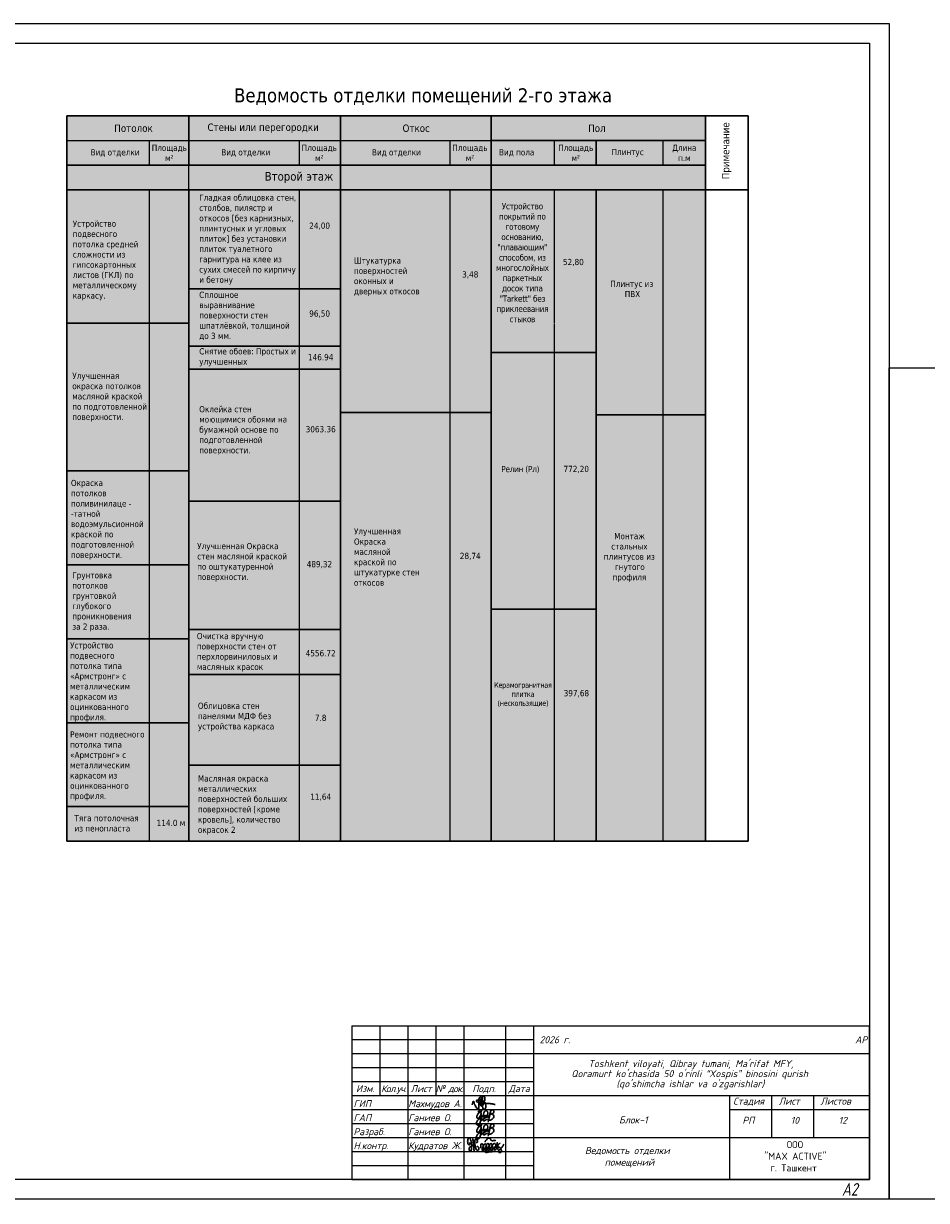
# Model space of a CAD drawing. Header units: millimetres. Extents: x 1112040 to 6903494, y -332921 to -150905.
# Tile 140 of 153: x 2036117 to 2068377, y -241982 to -199938. Entities that reach past the tile are written whole.
import ezdxf
from ezdxf.enums import TextEntityAlignment as Align

# ---------------------------------------------------------------- set-up
doc = ezdxf.new("R2010")
doc.units = ezdxf.units.MM
doc.styles.get("Standard").update_dxf_attribs({"font": 'isocpeui.ttf'})
doc.styles.add('style1', font='isocpeui.ttf', dxfattribs={"height": 80})
doc.styles.add('Tahoma', font='tahoma.ttf')
doc.styles.add('ГОСТ 250', font='isocpeui.ttf', dxfattribs={"height": 250})
doc.styles.add('ГОСТ 300', font='isocpeui.ttf', dxfattribs={"height": 250})

# ---------------------------------------------------------------- blocks, each defined once
blk = doc.blocks.new('A$C4c4061ee')
at = {"color": 184, "lineweight": 30}
blk.add_spline([(-39.7, -7.1), (-36.8, 4), (-34, 7.9), (-31.2, -0.1), (-24.1, -16.2), (-16.7, -23.5), (-13.9, -23.5), (-12.5, -17.9), (-12.5, 12.7), (-8.3, 24.8), (-4.4, 27), (-3.4, 21.4), (-5.7, 12.9), (-4.4, 8), (-4.4, -10), (-2, -12.6), (3.3, -10), (9.6, 6.1), (12.6, 19.5), (7.6, 28.9), (4.7, 26.6), (2.4, 16.6), (1.1, -1.2), (2.9, -14.2), (6.8, -24.8), (10.9, -24.8), (15, -21.3), (16.5, -17.2), (16.5, -9.9), (12, 2), (5.9, 7.4), (-2.7, 10.3), (-10, 12.1), (-17, 12.1), (-21.5, 11.2), (-22.5, 7.7), (-20, 5.4), (-14, 3.7), (-0.7, 1.8), (11, 0.5), (22.2, -1.2), (37.6, -2.6), (43.5, -3.6), (49.3, -4.5), (54.9, -6.4)], degree=3, dxfattribs=at)
blk = doc.blocks.new('x2')
at = {"color": 184, "lineweight": 30}
for points in [[(78585, 16823), (78585, 16800), (78578, 16780), (78566, 16779), (78552, 16793), (78544, 16821), (78544, 16860), (78552, 16896), (78564, 16910), (78580, 16912), (78601, 16877), (78616, 16818), (78621, 16768), (78619, 16720), (78611, 16676), (78602, 16660), (78593, 16657), (78581, 16669), (78573, 16701), (78576, 16724), (78584, 16740), (78594, 16748), (78603, 16750)], [(78621, 16751), (78648, 16780), (78651, 16827), (78645, 16873), (78641, 16894), (78640, 16890), (78642, 16883), (78649, 16847), (78651, 16827), (78656, 16789), (78660, 16746), (78664, 16706), (78667, 16672), (78670, 16661), (78668, 16666), (78667, 16673), (78662, 16732), (78659, 16755), (78657, 16779), (78656, 16786), (78664, 16778), (78674, 16781), (78681, 16806), (78681, 16850), (78685, 16876), (78696, 16889), (78711, 16888), (78728, 16865), (78731, 16843), (78727, 16825), (78716, 16823), (78709, 16824)], [(78681, 16802), (78685, 16767), (78695, 16721), (78707, 16692), (78720, 16679), (78739, 16676), (78754, 16683), (78761, 16706), (78756, 16725), (78748, 16738), (78736, 16746), (78724, 16744), (78721, 16737)], [(78797, 16717), (78799, 16789), (78806, 16801), (78818, 16800), (78841, 16772), (78848, 16732), (78854, 16681), (78849, 16663), (78835, 16661), (78825, 16677), (78828, 16710), (78841, 16744), (78856, 16774), (78870, 16795), (78889, 16793), (78903, 16760), (78909, 16701), (78909, 16673), (78892, 16667), (78877, 16683), (78882, 16713), (78895, 16740), (78901, 16769), (78910, 16791), (78930, 16803), (78950, 16791), (78958, 16755), (78963, 16717), (78965, 16682), (78952, 16673), (78932, 16676), (78931, 16706), (78946, 16742), (78966, 16782), (78978, 16800), (79002, 16799), (79017, 16771), (79021, 16716), (79017, 16685), (79006, 16671), (78991, 16674), (78983, 16708), (78998, 16742), (79019, 16775), (79039, 16800), (79068, 16805), (79086, 16776), (79091, 16716), (79082, 16687), (79061, 16684), (79050, 16697), (79066, 16740), (79088, 16767), (79107, 16798), (79110, 16823), (79111, 16819), (79125, 16691), (79125, 16695), (79121, 16755), (79122, 16767), (79132, 16785), (79154, 16805), (79162, 16810), (79158, 16808)], [(78886, 16827), (78881, 16847), (78905, 16877), (78937, 16904), (78959, 16908), (78977, 16898), (78986, 16880), (78997, 16864), (79013, 16858), (79041, 16860), (79061, 16865), (79080, 16864), (79086, 16862)], [(79121, 16760), (79131, 16746), (79145, 16737), (79160, 16728), (79174, 16710), (79187, 16686), (79192, 16665), (79190, 16644), (79182, 16633), (79161, 16630), (79145, 16632), (79135, 16643), (79134, 16657), (79144, 16670), (79157, 16684), (79172, 16700), (79187, 16716), (79206, 16740), (79225, 16769), (79240, 16791)], [(78879, 16636), (78919, 16635), (78966, 16642), (79009, 16647), (79042, 16654), (79068, 16654)]]:
    blk.add_spline(points, degree=3, dxfattribs=at)
blk = doc.blocks.new('Odil Ganiyev')
at = {"color": 184, "lineweight": 30}
for points in [[(278009, -189095), (278081, -189029), (278139, -189055), (278204, -188993)], [(278218, -189288), (278220, -189298), (278251, -189229), (278258, -189294), (278315, -189206), (278295, -189231), (278320, -189288), (278380, -189198), (278355, -189239), (278384, -189286), (278449, -189192), (278428, -189223), (278438, -189281), (278515, -189197), (278494, -189208), (278505, -189282), (278604, -188932), (278563, -189514)], [(278174, -189155), (278173, -189633), (278135, -189699), (278036, -189702), (278008, -189605), (278074, -189469), (278128, -189405), (278218, -189288)], [(278213, -189509), (278316, -189388), (278340, -189483), (278421, -189425), (278521, -189382)]]:
    blk.add_spline(points, degree=3, dxfattribs=at)
for points, knots in [([(278167, -189222), (278181, -189151), (278171, -189084), (278111, -189103), (278093, -189111)], [526.826092, 526.826092, 526.826092, 526.826092, 665.559085, 706.396126, 706.396126, 706.396126, 706.396126]), ([(278396, -189316), (278466, -189243), (278495, -189145), (278487, -189009), (278378, -188944), (278332, -188998), (278319, -189020), (278305, -189050), (278280, -189134), (278300, -189288), (278388, -189386)], [0, 0, 0, 0, 210.331661, 341.544209, 437.993539, 521.209993, 521.209993, 521.209993, 602.643394, 823.015149, 823.015149, 823.015149, 823.015149]), ([(278617, -189118), (278680, -189058), (278780, -189127), (278817, -189262), (278675, -189400), (278595, -189412), (278531, -189410)], [498.211239, 498.211239, 498.211239, 498.211239, 560.962433, 628.560844, 789.184895, 992.203079, 992.203079, 992.203079, 992.203079]), ([(278604, -188939), (278630, -188908), (278658, -188890), (278746, -188897), (278776, -188980), (278743, -189054), (278691, -189101), (278617, -189118)], [0, 0, 0, 0, 59.301687, 137.83445, 232.671471, 306.955654, 371.443461, 371.443461, 371.443461, 371.443461]), ([(278093, -189111), (278063, -189124), (277979, -189180), (277976, -189469), (278121, -189357), (278159, -189260), (278167, -189222)], [0, 0, 0, 0, 84.01965, 319.3343, 434.006974, 519.963926, 519.963926, 519.963926, 519.963926])]:
    blk.add_open_spline(points, degree=3, knots=knots, dxfattribs=at)
blk = doc.blocks.new('yhtnt')
for p, q in [((1798926, 99518), (1817426, 99518)), ((1798926, 99518), (1798926, 94018)), ((1799926, 99518), (1799926, 97018)), ((1800926, 99518), (1800926, 94018)), ((1801926, 99518), (1801926, 97018)), ((1802926, 99518), (1802926, 94018)), ((1804426, 99518), (1804426, 94018)), ((1805426, 99518), (1805426, 94018)), ((1798926, 99018), (1805426, 99018)), ((1798926, 98518), (1817426, 98518)), ((1798926, 98018), (1805426, 98018)), ((1798926, 97518), (1805426, 97518)), ((1798926, 97018), (1817426, 97018)), ((1812426, 97018), (1812426, 94018)), ((1813926, 97018), (1813926, 95518)), ((1815426, 97018), (1815426, 95518)), ((1798926, 96518), (1805426, 96518)), ((1812426, 96518), (1817426, 96518)), ((1798926, 96018), (1805426, 96018)), ((1798926, 95518), (1817426, 95518)), ((1798926, 95018), (1805426, 95018)), ((1798926, 94518), (1805426, 94518))]:
    blk.add_line(p, q)
blk.add_lwpolyline([(1798926, 94018), (1817426, 94018), (1817426, 99518)])
for name, p, xscale, yscale, zscale in [('A$C4c4061ee', (1803575, 96752), 8.662286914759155, 8.662286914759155, 8.662286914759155), ('x2', (1656826, 64020), 1.86192246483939, 1.86192246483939, 1.86192246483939)]:
    blk.add_blockref(name, p, dxfattribs=dict(xscale=xscale, yscale=yscale, zscale=zscale))
at = {"xscale": 0.7425847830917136, "yscale": 0.7425847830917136, "zscale": 0.7425847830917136, "rotation": 351.5695638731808}
for p in [(1619809, 265602), (1619809, 265102)]:
    blk.add_blockref('Odil Ganiyev', p, dxfattribs=at)
at = {"linetype": 'Continuous', "lineweight": 25, "style": 'ГОСТ 250'}
for s, p in [('Изм.', (1799408, 97268)), ('Лист', (1801408, 97268)), ('Подп.', (1803658, 97268)), ('Дата', (1804908, 97268))]:
    blk.add_text(s, height=250, dxfattribs=at).set_placement(p, align=Align.MIDDLE_CENTER)
for s, p in [('ГИП', (1798989, 96606)), ('Махмудов А.', (1800945, 96606)), ('ГАП', (1798989, 96106)), ('Ганиев О.', (1800945, 96106)), ('Разраб.', (1798989, 95606)), ('Ганиев О.', (1800945, 95606)), ('Н.контр.', (1798989, 95106)), ('Кудратов Ж.', (1800945, 95106))]:
    blk.add_text(s, height=250, dxfattribs=at).set_placement(p)
at = {"ltscale": 100, "char_height": 250}
for s, insert, width, attachment_point, style in [('2026 г.                                                                АР ', (1805638, 99140), 11749.81, 1, 'style1'), ('{\\T0.9;Кол.уч.}', (1800431, 97393), 1092.75, 2, 'ГОСТ 250'), ('{\\T0.9;№ док.}', (1802422, 97393), 1092.75, 2, 'ГОСТ 250'), ('Стадия', (1812553, 96947), 1129.18, 1, 'style1'), ('Лист', (1814183, 96947), 750.19, 1, 'style1'), ('Листов', (1815676, 96947), 1093.54, 1, 'style1'), ('Блок-1 ', (1808475, 96275), 3629.97, 1, 'style1'), ('РП', (1812884, 96262), 806.3, 1, 'style1'), ('12', (1816322, 96262), 401.6, 1, 'style1'), ('\\pi2772.81725;{\\fISOCPEUR|b0|i0|c204|p34;ООО \\P\\pi1972.81725;"MAX ACTIVE" \\P\\pi2185.31725;г. Ташкент}', (1811694, 95395), 6095.63, 1, 'ГОСТ 300')]:
    blk.add_mtext(s, dxfattribs=dict(at, insert=insert, width=width, attachment_point=attachment_point, style=style))
at = {"ltscale": 100, "insert": (1805413, 98288), "char_height": 250, "width": 11326.72, "attachment_point": 1, "line_spacing_factor": 0.862598, "style": 'ГОСТ 300'}
blk.add_mtext("\\pi1966.0095;Toshkent viloyati, Qibray tumani, Ma'rifat MFY, \\P\\pi1357.77087;Qoramurt ko'chasida 50 o'rinli “Xospis” binosini qurish \\P\\pi2970.74435;(qo'shimcha ishlar va o'zgarishlar) ", dxfattribs=at)

msp = doc.modelspace()

# ---------------------------------------------------------------- hatches: boundary and pattern name
at = {"ltscale": 100, "true_color": 0xe2ff8a, "transparency": 33554559}
h = msp.add_hatch(color=61, dxfattribs=at)
h.dxf.hatch_style = 1
h.paths.add_polyline_path([(2037666.7, -203239.6), (2042026.7, -203239.6), (2042026.7, -229146.7), (2037666.7, -229146.7)])
at = {"ltscale": 100, "true_color": 0xf5eabd, "transparency": 33554559}
h = msp.add_hatch(color=254, dxfattribs=at)
h.dxf.hatch_style = 1
h.paths.add_polyline_path([(2042026.7, -203239.6), (2047439.5, -203239.6), (2047439.5, -229146.7), (2042026.7, -229146.7)])
at = {"ltscale": 100, "true_color": 0xf3d2f4, "transparency": 33554559}
h = msp.add_hatch(color=254, dxfattribs=at)
h.dxf.hatch_style = 1
h.paths.add_polyline_path([(2047439.5, -203239.6), (2052820.8, -203239.6), (2052820.8, -229146.7), (2047439.5, -229146.7)])
at = {"ltscale": 100, "true_color": 0xcad9f1, "transparency": 33554559}
h = msp.add_hatch(color=254, dxfattribs=at)
h.dxf.hatch_style = 1
h.paths.add_polyline_path([(2052820.8, -203239.6), (2060486.1, -203239.6), (2060486.1, -229146.7), (2052820.8, -229146.7)])

# ---------------------------------------------------------------- linework, layer by layer
at = {"lineweight": 30}
for p, q in [((2037666.7, -203239.6), (2062007.3, -203239.6)), ((2042026.7, -204999.6), (2042026.7, -203239.6)), ((2047439.5, -204999.6), (2047439.5, -203239.6)), ((2052820.8, -204999.6), (2052820.8, -203239.6)), ((2037666.7, -204999.6), (2060486.1, -204999.6)), ((2037666.7, -205879.6), (2062007.3, -205879.6)), ((2042026.7, -229146.7), (2042026.7, -205879.6)), ((2047439.5, -229146.7), (2047439.5, -205879.6)), ((2052820.8, -229146.7), (2052820.8, -205879.6)), ((2042026.7, -209416), (2047439.5, -209416)), ((2037666.7, -210638.7), (2042026.7, -210638.7)), ((2042026.7, -211459.8), (2047439.5, -211459.8)), ((2052820.8, -211686.2), (2056578.1, -211686.2)), ((2042026.7, -212280.5), (2047439.5, -212280.5)), ((2047439.5, -213828.3), (2052820.8, -213828.3)), ((2056578.1, -213918.8), (2060486.1, -213918.8)), ((2037666.7, -215916.6), (2042026.7, -215916.6)), ((2042026.7, -217005.5), (2047439.5, -217005.5)), ((2037666.7, -219280.7), (2042026.7, -219280.7)), ((2052820.8, -220859.9), (2056578.1, -220859.9)), ((2037666.7, -221916.1), (2042026.7, -221916.1)), ((2042026.7, -221581.8), (2047439.5, -221581.8)), ((2042026.7, -223195.1), (2047439.5, -223195.1)), ((2037666.7, -224914.6), (2042026.7, -224914.6)), ((2042026.7, -226425.6), (2047439.5, -226425.6)), ((2037666.7, -227913.1), (2042026.7, -227913.1)), ((2037666.7, -229146.7), (2062007.3, -229146.7))]:
    msp.add_line(p, q, dxfattribs=at)
for p, q in [((2037666.7, -204119.6), (2060486.1, -204119.6)), ((2040619.9, -204999.6), (2040619.9, -204119.6)), ((2045976.1, -204999.6), (2045976.1, -204119.6)), ((2051357.4, -204999.6), (2051357.4, -204119.6)), ((2055085.1, -204999.6), (2055085.1, -204119.6)), ((2058964.8, -204999.6), (2058964.8, -204119.6)), ((2040619.9, -229146.7), (2040619.9, -205879.6)), ((2045976.1, -229146.7), (2045976.1, -205879.6)), ((2051357.4, -229146.7), (2051357.4, -205879.6)), ((2055085.1, -210638.7), (2055085.1, -205879.6)), ((2058964.8, -229146.7), (2058964.8, -205879.6)), ((2055085.1, -229146.7), (2055085.1, -210666.8))]:
    msp.add_line(p, q)
for points in [[(2007642.1, -241937.9), (2007642.1, -199937.9), (2067042.1, -199937.9), (2067042.1, -241937.9), (2007642.1, -241937.9)], [(2067042.1, -241937.9), (2067042.1, -212237.9), (2109042.1, -212237.9), (2109042.1, -241937.9), (2067042.1, -241937.9)]]:
    msp.add_lwpolyline(points)
msp.add_lwpolyline([(2009642.1, -241237.9), (2009642.1, -200637.9), (2066342.1, -200637.9), (2066342.1, -241237.9)], close=True)
for points in [[(2037666.7, -203239.6), (2037666.7, -229146.7)], [(2060486.1, -205879.6), (2060486.1, -203239.6)], [(2062007.3, -229146.7), (2062007.3, -203239.6)], [(2052820.8, -204119.6), (2060486.1, -204119.6)], [(2056578.1, -204999.6), (2056578.1, -204119.6)], [(2056578.1, -229146.7), (2056578.1, -205879.6)], [(2060486.1, -229146.7), (2060486.1, -205879.6)]]:
    msp.add_lwpolyline(points, dxfattribs=at)
at = {"color": 254, "ltscale": 100, "true_color": 0xf5eabd, "transparency": 33554559}
msp.add_lwpolyline([(2042026.7, -203239.6), (2047439.5, -203239.6), (2047439.5, -229146.7), (2042026.7, -229146.7)], close=True, dxfattribs=at)
at = {"color": 254, "ltscale": 100, "true_color": 0xf3d2f4, "transparency": 33554559}
msp.add_lwpolyline([(2047439.5, -203239.6), (2052820.8, -203239.6), (2052820.8, -229146.7), (2047439.5, -229146.7)], close=True, dxfattribs=at)
at = {"color": 254, "ltscale": 100, "true_color": 0xcad9f1, "transparency": 33554559}
msp.add_lwpolyline([(2052820.8, -203239.6), (2060486.1, -203239.6), (2060486.1, -229146.7), (2052820.8, -229146.7)], close=True, dxfattribs=at)

# ---------------------------------------------------------------- block references
for p in [(-460477.3, -335255.6), (-61777.3, -335255.6), (1782.6, -335255.6), (62589.2, -335255.6), (105926.2, -335255.6), (187900.1, -335255.6), (248916.4, -335255.6), (-341377.3, -335455.6), (-222477.3, -335455.6), (-103577.3, -335455.6)]:
    msp.add_blockref('yhtnt', p)

# ---------------------------------------------------------------- texts
at = {"style": 'Tahoma'}
msp.add_text('Ведомость отделки помещений 2-го этажа', height=500, dxfattribs=at).set_placement((2043639.2, -202751.6))
at = {"linetype": 'Continuous', "ltscale": 100, "style": 'Tahoma'}
for s, p in [('24,00', (2046696.2, -207158)), ('3,48', (2052077.5, -208899.1)), ('96,50', (2046696.2, -210297.7)), ('146.94', (2046733.5, -211856.9)), ('3063.36', (2046733.5, -214429)), ('28,74', (2052077.5, -218955.3)), ('489,32', (2046689.1, -219250.1)), ('4556.72', (2046733.5, -222431.6)), ('7.8', (2046733.5, -224739.7)), ('11,64', (2046733.5, -227559.5))]:
    msp.add_text(s, height=220, dxfattribs=at).set_placement(p, align=Align.MIDDLE_CENTER)
at = {"style": 'style1', "width": 0.8}
msp.add_text('А2', height=449.21, dxfattribs=at).set_placement((2065356.6, -241809.5))
at = {"insert": (2061239.1, -204482.8), "char_height": 264, "width": 5280, "attachment_point": 5, "rotation": 90, "style": 'Tahoma'}
msp.add_mtext('Примечание', dxfattribs=at)
for s, insert, char_height, width, attachment_point, style in [('{\\W1;Потолок}', (2040046.7, -203679.6), 264, 3960, 5, 'Tahoma'), ('{\\W1;Стены или перегородки}', (2044676, -203679.6), 264, 5397.013, 5, 'Tahoma'), ('Откос', (2050145.9, -203679.6), 264, 5397.013, 5, 'Tahoma'), ('Пол', (2056603.1, -203679.6), 264, 5280, 5, 'Tahoma'), ('Площадь\\Pм²', (2046683.6, -204559.6), 220, 1320, 5, 'Tahoma'), ('Площадь\\Pм²', (2052064.9, -204559.6), 220, 1320, 5, 'Tahoma'), ('Площадь\\Pм²', (2055846.8, -204559.6), 220, 1581.373, 5, 'Tahoma'), ('Длина\\Pп.м', (2059726.5, -204559.6), 220, 1581.373, 5, 'Tahoma'), ('{\\W1;Вид отделки}', (2039386.7, -204559.6), 220, 2640, 5, 'Tahoma'), ('Вид отделки ', (2044057, -204559.6), 220, 2640, 5, 'Tahoma'), ('Вид отделки ', (2049438.3, -204559.6), 220, 2640, 5, 'Tahoma'), ('Вид пола', (2053736.9, -204559.6), 220, 2640, 5, 'Tahoma'), ('Плинтус', (2057700.7, -204559.6), 220, 2640, 5, 'Tahoma'), ('{\\C7;Гладкая облицовка стен, столбов, пилястр и откосов [без карнизных, плинтусных и угловых плиток] без установки плиток туалетного гарнитура на клее из сухих смесей по кирпичу и бетону}', (2042394, -207655.1), 220, 3454.283, 4, 'Tahoma'), ('{\\T0.95;Устройство покрытий по готовому основанию, "плавающим" способом, из многослойных паркетных досок типа "Tarkett" без приклеевания стыков}', (2053938.8, -208481.4, 0), 220, 2045.072, 5, 'Tahoma'), ('{\\C0;Устройство подвесного потолка средней сложности из гипсокартонных листов (ГКЛ) по металлическому каркасу.}', (2037874.4, -208401.9), 220, 2745.501, 4, 'Tahoma'), ('\\pi468.14353;Плинтус из\\P\\pi900.75602; ПВХ \\P\\pi1179.33896; ', (2029173.7, -208255.8), 220, 2453.238, 4, 'Tahoma'), ('{\\C7;Штукатурка поверхностей оконных и дверных откосов}', (2047921.6, -208984.1), 220, 2458.14, 4, 'Tahoma'), ('52,80', (2055391.1, -208473.7), 220, 1320, 4, 'Tahoma'), ('\\pi224.58026;112.92', (2013266, -208346.5), 220, 1320, 4, 'Tahoma'), ('\\pi468.14353;Плинтус из\\P\\pi900.75602; ПВХ \\P\\pi1179.33896; ', (2056614.4, -209601.7), 220, 2453.238, 4, 'Tahoma'), ('{\\C7;Сплошное выравнивание поверхности стен шпатлёвкой, толщиной до 3 мм.}', (2042394, -210382.8), 220, 3454.283, 4, 'Tahoma'), ('{\\C7;Снятие обоев: Простых и улучшенных}', (2042394, -211862.3), 220, 3454.283, 4, 'Tahoma'), ('\\pi693.61028;Монтаж \\P\\pi587.23016;стальных \\P\\pi322.46186;плинтусов из \\P\\pi719.83594;гнутого \\P\\pi631.62909;профиля', (2029085.6, -213070.1), 220, 2453.238, 4, 'Tahoma'), ('{\\C0;Улучшенная окраска потолков масляной краской по подготовленной поверхности.}', (2037857.3, -213287.2), 220, 2762.675, 4, 'Tahoma'), ('\\pi214.75487;234.78', (2013266, -213331.1), 220, 1320, 4, 'Tahoma'), ('{\\C7;Оклейка стен моющимися обоями на бумажной основе по подготовленной поверхности.}', (2042394, -214478.2), 220, 3454.283, 4, 'Tahoma'), ('{\\T0.95;Релин (Рл)}', (2053866.3, -215873.4, 0), 220, 2045.072, 5, 'Tahoma'), ('772,20', (2055410, -215865.7), 220, 1320, 4, 'Tahoma'), ('{\\C0;Окраска потолков поливинилаце -\\P-татной водоэмульсионной краской по подготовленной поверхности.}', (2037810.3, -217664.5), 220, 2390.226, 4, 'Tahoma'), ('\\pi468.14353;Плинтус из\\P\\pi617.00182;пластика \\P\\pi1179.33896; ', (2029173.7, -218173.3), 220, 2453.238, 4, 'Tahoma'), ('\\pi212.46474;688,06', (2013266, -217485.2), 220, 1320, 4, 'Tahoma'), ('{\\C0;Улучшенная \\C7;Окраска  масляной краской по штукатурке стен откосов}', (2047921.6, -218995.7), 220, 2458.14, 4, 'Tahoma'), ('\\pi693.61028;Монтаж \\P\\pi587.23016;стальных \\P\\pi322.46186;плинтусов из \\P\\pi719.83594;гнутого \\P\\pi631.62909;профиля', (2056526.3, -219014.6), 220, 2453.238, 4, 'Tahoma'), ('{\\C0;Улучшенная \\C7;Окраска стен масляной краской по оштукатуренной поверхности.}', (2042320.7, -219185.5), 220, 3454.283, 4, 'Tahoma'), ('{\\C0;Грунтовка потолков грунтовкой глубокого проникновения \\Pза 2 раза.}', (2037857.3, -220595.7), 220, 2762.675, 4, 'Tahoma'), ('\\pi209.65749;433.78', (2013266, -220683.6), 220, 1320, 4, 'Tahoma'), ('{\\C7;Очистка вручную поверхности стен от перхлорвиниловых и масляных красок}', (2042308.9, -222401), 220, 4203.954, 4, 'Tahoma'), ('\\pi320.06418;Плинтус из \\P\\pi33.85944;керамическая \\P\\pi519.51424;плитка', (2029347.1, -222732.8), 220, 1959.808, 4, 'Tahoma'), ('{\\C0;Устройство подвесного потолка типа «Армстронг» с металлическим каркасом из оцинкованного профиля.}', (2037779.8, -223465.4), 220, 2762.675, 4, 'Tahoma'), ('{\\T0.95;Керамогранитная \\Pплитка (нескользящие)}', (2053959.8, -223912.3, 0), 193.6, 2492.012, 5, 'Tahoma'), ('397,68', (2055869, -223877.2, 0), 220, 4657.533, 5, 'Tahoma'), ('{\\C7;Облицовка стен панелями МДФ без устройства каркаса}', (2042347, -224709.1), 220, 3454.283, 4, 'Tahoma'), ('{\\C0;Ремонт подвесного потолка типа «Армстронг» с металлическим каркасом из оцинкованного профиля.}', (2037779.8, -226463.9), 220, 2762.675, 4, 'Tahoma'), ('{\\C7;Масляная окраска металлических поверхностей больших поверхностей [кроме кровель], количество окрасок 2}', (2042347, -227854.1), 220, 3454.283, 4, 'Tahoma'), ('Тяга потолочная из пенопласта', (2037936, -228508.8), 220, 2529.494, 4, 'Tahoma'), ('\\pi166.66219;114.0 м', (2040706.7, -228495), 220, 1320, 4, 'Tahoma'), ('\\pi1399.84727;Ведомость отделки \\P\\pi1943.48492; помещений ', (2054774.7, -240073.3), 250, 5794.167, 1, 'style1')]:
    msp.add_mtext(s, dxfattribs=dict(insert=insert, char_height=char_height, width=width, attachment_point=attachment_point, style=style))
at = {"lineweight": 30, "insert": (2041326.7, -204559.6), "char_height": 220, "width": 1320, "attachment_point": 5, "style": 'Tahoma'}
msp.add_mtext('Площадь\\Pм²', dxfattribs=at)
at = {"color": 1, "insert": (2045956.4, -205439.6), "char_height": 308, "width": 5397.013, "attachment_point": 5, "style": 'Tahoma'}
msp.add_mtext('Второй этаж', dxfattribs=at)
at = {"ltscale": 100, "insert": (1278866.5, -225091.9), "char_height": 812.25, "width": 30724.842, "attachment_point": 1, "line_spacing_factor": 0.862598}
msp.add_mtext("\\pi677.61802;Toshkent viloyati, Qibray tumani, Ma'rifat MFY, Qoramurt \\P\\pi3956.15439;ko'chasida 50 o'rinli “Xospis” binosini qurish \\P\\pi6614.11944;(qo'shimcha ishlar va o'zgarishlar) ", dxfattribs=at)
at = {"ltscale": 100, "attachment_point": 1}
for s, insert, char_height, width, style in [('\\pi4656.10873;Ведомость объемов работ, выполненных взамен \\P\\pi6242.40826;демонтированных элементов отделки.', (2009138.5, -227518.2), 500, 24639.954, 'Tahoma'), ('\\pi3254.13215;Спецификация элементов для устройства козырьков.\\P\\pi8227.35445;(КОЗЫРОК 5 ШТ)', (1823217.4, -231161.1), 432, 21119.961, 'Tahoma'), ('10', (2063527.5, -238994.1), 250, 353.433, 'style1')]:
    msp.add_mtext(s, dxfattribs=dict(at, insert=insert, char_height=char_height, width=width, style=style))
at = {"color": 0, "linetype": 'ByBlock', "lineweight": 13, "char_height": 225, "attachment_point": 1, "line_spacing_factor": 0.8, "style": 'Tahoma'}
for s, insert, width in [('\\pi-810,l810,t810,1215;Масляная окраска металлических поверхностей больших поверхностей [кроме кровель], количество окрасок 2{\\H1.42276x; }', (1952759.7, -234160.8), 11096.096), ('\\pi-810,l810,t810,1215;        Покрытие масляными или спиртовыми лаками по проолифленной поверхности за 2 раза стен', (1932404.4, -235841.4), 11701.822)]:
    msp.add_mtext(s, dxfattribs=dict(at, insert=insert, width=width))
at = {"color": 0, "lineweight": 18, "insert": (1949736.2, -234097.6), "char_height": 225, "width": 2174.311, "attachment_point": 1, "style": 'Tahoma'}
msp.add_mtext('\\pi518.83807;Окраска \\P\\pi27.73666;металлических \\P\\pi349.97474;элементов', dxfattribs=at)
at = {"color": 0, "ltscale": 75, "insert": (1929562.5, -240170.5), "char_height": 225, "width": 16213.145, "attachment_point": 7, "style": 'Tahoma'}
msp.add_mtext('\\pi2590.67272;{\\T0.95;\\C256;Установка и разборка наружных инвентарных лесов высотой до 16 м трубчатых \\P\\pi6038.7335;для прочих отделочных работ\\H1.07572x; }', dxfattribs=at)

doc.saveas('drawing.dxf')
